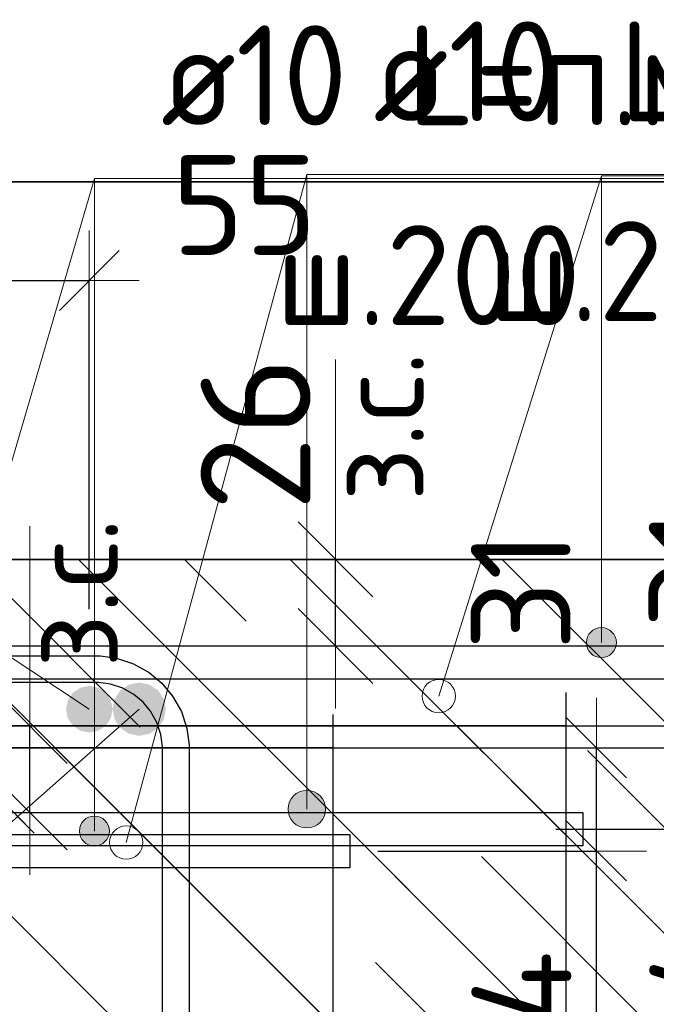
# Model space of a CAD drawing. Header units: metres. Extents: x -38 to 100, y -15 to 21.
# Tile 163 of 246: x 72.469 to 72.66, y 5.529 to 5.825. Entities that reach past the tile are written whole.
import ezdxf

# ---------------------------------------------------------------- set-up
doc = ezdxf.new("R2010")
doc.units = ezdxf.units.M
doc.header["$PDMODE"] = 65
doc.linetypes.add('______4', pattern=[0.135, 0.105, -0.03])
for name, color, linetype, lineweight in [('XR$3$Арм. стержнями верхней зоны', 180, 'Continuous', 35), ('XR$3$Арм.стержн. Арматура края', 96, 'Continuous', 35), ('XR$3$Арм.стержн. Доп. арматура', 180, 'Continuous', 35), ('XR$3$Арм.стержн. Хомут', 240, 'Continuous', 35), ('XR$3$Арм.стержн.горизонт. 1', 180, 'Continuous', 35), ('XR$3$Размерная линия (1)', 7, 'Continuous', 13), ('XR$3$Размерная линия_ общее', 7, 'Continuous', 13), ('XR$4$Арм. стержнями верхней зоны', 180, 'Continuous', 35), ('XR$4$Арм.стержн. Арматура края', 96, 'Continuous', 35), ('XR$4$ВК__отв в полу 1-2 эт', 220, 'Continuous', 25), ('XR$4$Размерная линия (1)', 7, 'Continuous', 13), ('XR$4$Размерная линия_ общее', 7, 'Continuous', 13), ('XR$5$Текст_ примечание', 7, 'Continuous', 13), ('XR$6$Арм. стержнями верхней зоны', 180, 'Continuous', 35), ('XR$6$Арм.стержн. Арматура края', 96, 'Continuous', 35), ('XR$6$ВК__отв в полу 1-2 эт', 220, 'Continuous', 25), ('XR$6$Размерная линия (1)', 7, 'Continuous', 13), ('XR$6$Размерная линия_ общее', 7, 'Continuous', 13), ('XR$7$Текст_ примечание', 7, 'Continuous', 13)]:
    doc.layers.add(name, color=color, linetype=linetype, lineweight=lineweight)
doc.styles.add('ISOCPEUR', font='txt')
doc.dimstyles.new('DIMSTYLE_11', dxfattribs={"dimtxt": 0.033, "dimasz": 0.0375, "dimexe": 0, "dimexo": 0, "dimgap": 0.0165, "dimtad": 2, "dimdec": 0, "dimlfac": 1000, "dimrnd": 1, "dimzin": 12, "dimdsep": 46, "dimtxsty": 'ISOCPEUR', "dimblk1": 'ALL_ML_STRICH', "dimblk2": 'ALL_ML_STRICH', "dimsah": 1, "dimcen": 0, "dimclrd": 7, "dimclre": 256, "dimclrt": 7, "dimadec": 0, "dimazin": 0, "dimtfac": 1, "dimtdec": 0, "dimtix": 1, "dimtmove": 2, "dimatfit": 3, "dimfxl": 0, "dimtvp": 1.2, "dimtzin": 0, "dimlwd": 0, "dimlwe": -3, "dimarcsym": 0})
doc.dimstyles.new('DIMSTYLE_12', dxfattribs={"dimtxt": 0.03, "dimasz": 0.03, "dimexe": 0, "dimexo": 0, "dimgap": 0.015, "dimtad": 2, "dimdec": 0, "dimlfac": 1000, "dimrnd": 1, "dimzin": 12, "dimdsep": 46, "dimtxsty": 'ISOCPEUR', "dimblk1": 'ALL_ML_STRICH', "dimblk2": 'ALL_ML_STRICH', "dimsah": 1, "dimcen": 0, "dimclrd": 7, "dimclre": 256, "dimclrt": 7, "dimadec": 0, "dimazin": 0, "dimtfac": 1, "dimtdec": 0, "dimtix": 1, "dimtmove": 2, "dimatfit": 3, "dimfxl": 0, "dimtzin": 0, "dimlwd": 0, "dimlwe": -3, "dimarcsym": 0})
doc.dimstyles.new('DIMSTYLE_14', dxfattribs={"dimtxt": 0.03, "dimasz": 0.03, "dimexe": 0, "dimexo": 0, "dimgap": 0.015, "dimtad": 2, "dimdec": 0, "dimlfac": 1000, "dimrnd": 1, "dimzin": 12, "dimdsep": 46, "dimtxsty": 'ISOCPEUR', "dimblk1": 'ALL_ML_STRICH', "dimblk2": 'ALL_ML_STRICH', "dimsah": 1, "dimcen": 0, "dimclrd": 7, "dimclre": 256, "dimclrt": 7, "dimadec": 0, "dimazin": 0, "dimtfac": 1, "dimtdec": 0, "dimtix": 1, "dimtmove": 2, "dimatfit": 3, "dimfxl": 0, "dimtvp": 1.2, "dimtzin": 0, "dimlwd": 0, "dimlwe": -3, "dimarcsym": 0})
doc.dimstyles.new('DIMSTYLE_23', dxfattribs={"dimtxt": 0.03, "dimasz": 0.03, "dimexe": 0, "dimexo": 0, "dimgap": 0.015, "dimtad": 2, "dimdec": 0, "dimlfac": 1000, "dimrnd": 5, "dimzin": 12, "dimdsep": 46, "dimtxsty": 'ISOCPEUR', "dimblk1": 'ALL_ML_STRICH', "dimblk2": 'ALL_ML_STRICH', "dimsah": 1, "dimcen": 0, "dimclrd": 7, "dimclre": 256, "dimclrt": 7, "dimadec": 0, "dimazin": 0, "dimtfac": 1, "dimtdec": 0, "dimtix": 1, "dimtmove": 2, "dimatfit": 3, "dimfxl": 0, "dimtvp": 1.2, "dimtzin": 0, "dimlwd": 0, "dimlwe": -3, "dimarcsym": 0})
doc.dimstyles.new('DIMSTYLE_8', dxfattribs={"dimtxt": 0.033, "dimasz": 0.0375, "dimexe": 0, "dimexo": 0, "dimgap": 0.0165, "dimtad": 2, "dimdec": 0, "dimlfac": 1000, "dimrnd": 1, "dimzin": 12, "dimdsep": 46, "dimtxsty": 'ISOCPEUR', "dimblk1": 'ALL_ML_STRICH', "dimblk2": 'ALL_ML_STRICH', "dimsah": 1, "dimcen": 0, "dimclrd": 7, "dimclre": 256, "dimclrt": 7, "dimadec": 0, "dimazin": 0, "dimtfac": 1, "dimtdec": 0, "dimtix": 1, "dimtmove": 2, "dimatfit": 3, "dimfxl": 0, "dimtzin": 0, "dimlwd": 0, "dimlwe": -3, "dimarcsym": 0})
pattern_1 = [(135, (0, 0), (-0.031819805, -0.031819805), [0.4, -0.05, 0, -0.05]), (135, (-0.01591, -0.01591), (-0.031819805, -0.031819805), [0.8, -0.1, 0.1, -0.1])]

# ---------------------------------------------------------------- blocks, each defined once
blk = doc.blocks.new('ALL_ML_STRICH')
at = {"color": 0, "linetype": 'ByBlock', "lineweight": -2}
for p, q in [((0, -0.5), (0, 0.5)), ((-0.3, -0.3), (0.3, 0.3)), ((-1, 0), (0.5, 0))]:
    blk.add_line(p, q, dxfattribs=at)
blk = doc.blocks.new('*D148')
at = {"layer": 'DEFPOINTS', "color": 7, "linetype": 'Continuous', "lineweight": 13, "transparency": 33554687}
for p in [(72.52365, 5.66307), (72.52365, 5.63707), (72.56364, 5.63707)]:
    blk.add_point(p, dxfattribs=at)
at = {"layer": 'XR$3$Размерная линия_ общее', "color": 253, "linetype": 'Continuous', "lineweight": -2, "true_color": 0xa0a0a0, "transparency": 33554687}
for p, q in [((72.54365, 5.66307), (72.56364, 5.66307)), ((72.54365, 5.63707), (72.56364, 5.63707))]:
    blk.add_line(p, q, dxfattribs=at)
at = {"layer": 'XR$3$Размерная линия_ общее', "color": 7, "linetype": 'Continuous', "lineweight": -2, "transparency": 33554687}
blk.add_line((72.56364, 5.63707), (72.56364, 5.66307), dxfattribs=at)
at = {"layer": 'XR$3$Размерная линия_ общее', "color": 7, "linetype": 'Continuous', "lineweight": 13, "transparency": 33554687, "xscale": 0.0375, "yscale": 0.0375, "zscale": 0.0375}
for p, rotation in [((72.56364, 5.66307), 90), ((72.56364, 5.63707), 270)]:
    blk.add_blockref('ALL_ML_STRICH', p, dxfattribs=dict(at, rotation=rotation))
at = {"layer": 'XR$3$Размерная линия_ общее', "color": 7, "linetype": 'Continuous', "lineweight": 13, "transparency": 33554687, "insert": (72.56317, 5.68043), "char_height": 0.027, "width": 0.00135, "attachment_point": 1, "rotation": 90, "line_spacing_factor": 0.60241, "style": 'ISOCPEUR'}
blk.add_mtext('з.с.', dxfattribs=at)
at = {"layer": 'XR$3$Размерная линия_ общее', "color": 7, "linetype": 'Continuous', "lineweight": 13, "transparency": 33554687, "insert": (72.53964, 5.70079), "char_height": 0.033, "width": 0.066, "attachment_point": 5, "rotation": 90, "style": 'ISOCPEUR'}
blk.add_mtext('\\A1;{26}', dxfattribs=at)
blk = doc.blocks.new('*D151')
at = {"layer": 'DEFPOINTS', "color": 7, "linetype": 'Continuous', "lineweight": 13, "transparency": 33554687}
for p in [(72.43463, 5.74681), (72.43463, 5.62807), (72.4897, 5.62807)]:
    blk.add_point(p, dxfattribs=at)
at = {"layer": 'XR$3$Размерная линия (1)', "color": 9, "linetype": 'Continuous', "lineweight": -2, "true_color": 0xc7c7c7, "transparency": 33554687}
for p, q in [((72.43463, 5.64807), (72.43463, 5.74681)), ((72.4897, 5.64807), (72.4897, 5.74681))]:
    blk.add_line(p, q, dxfattribs=at)
at = {"layer": 'XR$3$Размерная линия (1)', "color": 7, "linetype": 'Continuous', "lineweight": -2, "transparency": 33554687}
blk.add_line((72.43463, 5.74681), (72.4897, 5.74681), dxfattribs=at)
at = {"layer": 'XR$3$Размерная линия (1)', "color": 7, "linetype": 'Continuous', "lineweight": 13, "transparency": 33554687, "xscale": 0.03, "yscale": 0.03, "zscale": 0.03, "rotation": 180}
blk.add_blockref('ALL_ML_STRICH', (72.43463, 5.74681), dxfattribs=at)
at = {"layer": 'XR$3$Размерная линия (1)', "color": 7, "linetype": 'Continuous', "lineweight": 13, "transparency": 33554687, "xscale": 0.03, "yscale": 0.03, "zscale": 0.03}
blk.add_blockref('ALL_ML_STRICH', (72.4897, 5.74681), dxfattribs=at)
at = {"layer": 'XR$3$Размерная линия (1)', "color": 7, "linetype": 'Continuous', "lineweight": 13, "transparency": 33554687, "insert": (72.53632, 5.76949), "char_height": 0.03, "width": 0.06, "attachment_point": 5, "style": 'ISOCPEUR'}
blk.add_mtext('\\A1;{55}', dxfattribs=at)
blk = doc.blocks.new('*D499')
at = {"layer": 'DEFPOINTS', "color": 7, "linetype": 'Continuous', "lineweight": 13, "transparency": 33554687}
for p in [(72.59895, 5.61305), (72.59895, 5.41305), (72.7705, 5.41305)]:
    blk.add_point(p, dxfattribs=at)
at = {"layer": 'XR$4$Размерная линия_ общее', "color": 253, "linetype": 'Continuous', "lineweight": -2, "true_color": 0xa0a0a0, "transparency": 33554687}
for p, q in [((72.61895, 5.61305), (72.7705, 5.61305)), ((72.61895, 5.41305), (72.7705, 5.41305))]:
    blk.add_line(p, q, dxfattribs=at)
at = {"layer": 'XR$4$Размерная линия_ общее', "color": 7, "linetype": 'Continuous', "lineweight": -2, "transparency": 33554687}
blk.add_line((72.7705, 5.41305), (72.7705, 5.61305), dxfattribs=at)
at = {"layer": 'XR$4$Размерная линия_ общее', "color": 7, "linetype": 'Continuous', "lineweight": 13, "transparency": 33554687, "xscale": 0.0375, "yscale": 0.0375, "zscale": 0.0375}
for p, rotation in [((72.7705, 5.61305), 90), ((72.7705, 5.41305), 270)]:
    blk.add_blockref('ALL_ML_STRICH', p, dxfattribs=dict(at, rotation=rotation))
at = {"layer": 'XR$4$Размерная линия_ общее', "color": 7, "linetype": 'Continuous', "lineweight": 13, "transparency": 33554687, "insert": (72.7465, 5.5147), "char_height": 0.033, "width": 0.099, "attachment_point": 5, "rotation": 90, "style": 'ISOCPEUR'}
blk.add_mtext('\\A1;{200}', dxfattribs=at)
blk = doc.blocks.new('*D500')
at = {"layer": 'DEFPOINTS', "color": 7, "linetype": 'Continuous', "lineweight": 13, "transparency": 33554687}
for p in [(72.43181, 5.61305), (72.43181, 5.58705), (72.47179, 5.58705)]:
    blk.add_point(p, dxfattribs=at)
at = {"layer": 'XR$4$Размерная линия_ общее', "color": 253, "linetype": 'Continuous', "lineweight": -2, "true_color": 0xa0a0a0, "transparency": 33554687}
for p, q in [((72.45181, 5.61305), (72.47179, 5.61305)), ((72.45181, 5.58705), (72.47179, 5.58705))]:
    blk.add_line(p, q, dxfattribs=at)
at = {"layer": 'XR$4$Размерная линия_ общее', "color": 7, "linetype": 'Continuous', "lineweight": -2, "transparency": 33554687}
blk.add_line((72.47179, 5.58705), (72.47179, 5.61305), dxfattribs=at)
at = {"layer": 'XR$4$Размерная линия_ общее', "color": 7, "linetype": 'Continuous', "lineweight": 13, "transparency": 33554687, "xscale": 0.0375, "yscale": 0.0375, "zscale": 0.0375}
for p, rotation in [((72.47179, 5.61305), 90), ((72.47179, 5.58705), 270)]:
    blk.add_blockref('ALL_ML_STRICH', p, dxfattribs=dict(at, rotation=rotation))
at = {"layer": 'XR$4$Размерная линия_ общее', "color": 7, "linetype": 'Continuous', "lineweight": 13, "transparency": 33554687, "insert": (72.47133, 5.63042), "char_height": 0.027, "width": 0.00135, "attachment_point": 1, "rotation": 90, "line_spacing_factor": 0.60241, "style": 'ISOCPEUR'}
blk.add_mtext('з.с.', dxfattribs=at)
at = {"layer": 'XR$4$Размерная линия_ общее', "color": 7, "linetype": 'Continuous', "lineweight": 13, "transparency": 33554687, "insert": (72.44779, 5.65078), "char_height": 0.033, "width": 0.066, "attachment_point": 5, "rotation": 90, "style": 'ISOCPEUR'}
blk.add_mtext('\\A1;{26}', dxfattribs=at)
blk = doc.blocks.new('*D502')
at = {"layer": 'DEFPOINTS', "color": 7, "linetype": 'Continuous', "lineweight": 13, "transparency": 33554687}
for p in [(72.60986, 5.58205), (72.60284, 5.45805), (72.6955, 5.45805)]:
    blk.add_point(p, dxfattribs=at)
at = {"layer": 'XR$4$Размерная линия (1)', "color": 9, "linetype": 'Continuous', "lineweight": -2, "true_color": 0xc7c7c7, "transparency": 33554687}
for p, q in [((72.62986, 5.58205), (72.6955, 5.58205)), ((72.62284, 5.45805), (72.6955, 5.45805))]:
    blk.add_line(p, q, dxfattribs=at)
at = {"layer": 'XR$4$Размерная линия (1)', "color": 7, "linetype": 'Continuous', "lineweight": -2, "transparency": 33554687}
blk.add_line((72.6955, 5.45805), (72.6955, 5.58205), dxfattribs=at)
at = {"layer": 'XR$4$Размерная линия (1)', "color": 7, "linetype": 'Continuous', "lineweight": 13, "transparency": 33554687, "xscale": 0.03, "yscale": 0.03, "zscale": 0.03}
for p, rotation in [((72.6955, 5.58205), 90), ((72.6955, 5.45805), 270)]:
    blk.add_blockref('ALL_ML_STRICH', p, dxfattribs=dict(at, rotation=rotation))
at = {"layer": 'XR$4$Размерная линия (1)', "color": 7, "linetype": 'Continuous', "lineweight": 13, "transparency": 33554687, "insert": (72.673, 5.52305), "char_height": 0.03, "width": 0.09, "attachment_point": 5, "rotation": 90, "style": 'ISOCPEUR'}
blk.add_mtext('\\A1;{124}', dxfattribs=at)
blk = doc.blocks.new('*D503')
at = {"layer": 'DEFPOINTS', "color": 7, "linetype": 'Continuous', "lineweight": 13, "transparency": 33554687}
for p in [(72.59199, 5.61305), (72.60986, 5.58205), (72.6955, 5.58205)]:
    blk.add_point(p, dxfattribs=at)
at = {"layer": 'XR$4$Размерная линия (1)', "color": 9, "linetype": 'Continuous', "lineweight": -2, "true_color": 0xc7c7c7, "transparency": 33554687}
for p, q in [((72.61199, 5.61305), (72.6955, 5.61305)), ((72.62986, 5.58205), (72.6955, 5.58205))]:
    blk.add_line(p, q, dxfattribs=at)
at = {"layer": 'XR$4$Размерная линия (1)', "color": 7, "linetype": 'Continuous', "lineweight": -2, "transparency": 33554687}
blk.add_line((72.6955, 5.58205), (72.6955, 5.61305), dxfattribs=at)
at = {"layer": 'XR$4$Размерная линия (1)', "color": 7, "linetype": 'Continuous', "lineweight": 13, "transparency": 33554687, "xscale": 0.03, "yscale": 0.03, "zscale": 0.03}
for p, rotation in [((72.6955, 5.61305), 90), ((72.6955, 5.58205), 270)]:
    blk.add_blockref('ALL_ML_STRICH', p, dxfattribs=dict(at, rotation=rotation))
at = {"layer": 'XR$4$Размерная линия (1)', "color": 7, "linetype": 'Continuous', "lineweight": 13, "transparency": 33554687, "insert": (72.67276, 5.66034), "char_height": 0.03, "width": 0.06, "attachment_point": 5, "rotation": 90, "style": 'ISOCPEUR'}
blk.add_mtext('\\A1;{31}', dxfattribs=at)
blk = doc.blocks.new('*D722')
at = {"layer": 'DEFPOINTS', "color": 7, "linetype": 'Continuous', "lineweight": 13, "transparency": 33554687}
for p in [(72.5455, 5.60648), (72.5455, 5.40648), (72.71705, 5.40648)]:
    blk.add_point(p, dxfattribs=at)
at = {"layer": 'XR$6$Размерная линия_ общее', "color": 253, "linetype": 'Continuous', "lineweight": -2, "true_color": 0xa0a0a0, "transparency": 33554687}
for p, q in [((72.5655, 5.60648), (72.71705, 5.60648)), ((72.5655, 5.40648), (72.71705, 5.40648))]:
    blk.add_line(p, q, dxfattribs=at)
at = {"layer": 'XR$6$Размерная линия_ общее', "color": 7, "linetype": 'Continuous', "lineweight": -2, "transparency": 33554687}
blk.add_line((72.71705, 5.40648), (72.71705, 5.60648), dxfattribs=at)
at = {"layer": 'XR$6$Размерная линия_ общее', "color": 7, "linetype": 'Continuous', "lineweight": 13, "transparency": 33554687, "xscale": 0.0375, "yscale": 0.0375, "zscale": 0.0375}
for p, rotation in [((72.71705, 5.60648), 90), ((72.71705, 5.40648), 270)]:
    blk.add_blockref('ALL_ML_STRICH', p, dxfattribs=dict(at, rotation=rotation))
at = {"layer": 'XR$6$Размерная линия_ общее', "color": 7, "linetype": 'Continuous', "lineweight": 13, "transparency": 33554687, "insert": (72.69305, 5.50813), "char_height": 0.033, "width": 0.099, "attachment_point": 5, "rotation": 90, "style": 'ISOCPEUR'}
blk.add_mtext('\\A1;{200}', dxfattribs=at)
blk = doc.blocks.new('*D825')
at = {"layer": 'DEFPOINTS', "color": 7, "linetype": 'Continuous', "lineweight": 13, "transparency": 33554687}
for p in [(72.55641, 5.57548), (72.54939, 5.45148), (72.64205, 5.45148)]:
    blk.add_point(p, dxfattribs=at)
at = {"layer": 'XR$6$Размерная линия (1)', "color": 9, "linetype": 'Continuous', "lineweight": -2, "true_color": 0xc7c7c7, "transparency": 33554687}
for p, q in [((72.57641, 5.57548), (72.64205, 5.57548)), ((72.56939, 5.45148), (72.64205, 5.45148))]:
    blk.add_line(p, q, dxfattribs=at)
at = {"layer": 'XR$6$Размерная линия (1)', "color": 7, "linetype": 'Continuous', "lineweight": -2, "transparency": 33554687}
blk.add_line((72.64205, 5.45148), (72.64205, 5.57548), dxfattribs=at)
at = {"layer": 'XR$6$Размерная линия (1)', "color": 7, "linetype": 'Continuous', "lineweight": 13, "transparency": 33554687, "xscale": 0.03, "yscale": 0.03, "zscale": 0.03}
for p, rotation in [((72.64205, 5.57548), 90), ((72.64205, 5.45148), 270)]:
    blk.add_blockref('ALL_ML_STRICH', p, dxfattribs=dict(at, rotation=rotation))
at = {"layer": 'XR$6$Размерная линия (1)', "color": 7, "linetype": 'Continuous', "lineweight": 13, "transparency": 33554687, "insert": (72.61955, 5.51648), "char_height": 0.03, "width": 0.09, "attachment_point": 5, "rotation": 90, "style": 'ISOCPEUR'}
blk.add_mtext('\\A1;{124}', dxfattribs=at)
blk = doc.blocks.new('*D826')
at = {"layer": 'DEFPOINTS', "color": 7, "linetype": 'Continuous', "lineweight": 13, "transparency": 33554687}
for p in [(72.53854, 5.60648), (72.55641, 5.57548), (72.64205, 5.57548)]:
    blk.add_point(p, dxfattribs=at)
at = {"layer": 'XR$6$Размерная линия (1)', "color": 9, "linetype": 'Continuous', "lineweight": -2, "true_color": 0xc7c7c7, "transparency": 33554687}
for p, q in [((72.55854, 5.60648), (72.64205, 5.60648)), ((72.57641, 5.57548), (72.64205, 5.57548))]:
    blk.add_line(p, q, dxfattribs=at)
at = {"layer": 'XR$6$Размерная линия (1)', "color": 7, "linetype": 'Continuous', "lineweight": -2, "transparency": 33554687}
blk.add_line((72.64205, 5.57548), (72.64205, 5.60648), dxfattribs=at)
at = {"layer": 'XR$6$Размерная линия (1)', "color": 7, "linetype": 'Continuous', "lineweight": 13, "transparency": 33554687, "xscale": 0.03, "yscale": 0.03, "zscale": 0.03}
for p, rotation in [((72.64205, 5.60648), 90), ((72.64205, 5.57548), 270)]:
    blk.add_blockref('ALL_ML_STRICH', p, dxfattribs=dict(at, rotation=rotation))
at = {"layer": 'XR$6$Размерная линия (1)', "color": 7, "linetype": 'Continuous', "lineweight": 13, "transparency": 33554687, "insert": (72.61931, 5.65377), "char_height": 0.03, "width": 0.06, "attachment_point": 5, "rotation": 90, "style": 'ISOCPEUR'}
blk.add_mtext('\\A1;{31}', dxfattribs=at)

msp = doc.modelspace()

# ---------------------------------------------------------------- hatches: boundary and pattern name
at = {"linetype": 'Continuous', "lineweight": 25, "transparency": 33554687}
h = msp.add_hatch(dxfattribs=at)
h.set_pattern_fill('__________540', scale=0.015, style=0, pattern_type=2)
h.set_pattern_definition(pattern_1)
h.paths.add_polyline_path([(72.5447, 5.66307), (72.2947, 5.66307), (72.2947, 5.36307), (72.5447, 5.36307)], flags=0)
h = msp.add_hatch(dxfattribs=at)
h.set_pattern_fill('__________540', scale=0.015, style=0, pattern_type=2)
h.set_pattern_definition(pattern_1)
h.paths.add_polyline_path([(72.5447, 5.66307), (72.5447, 5.46307), (72.68855, 5.46307), (72.68855, 5.66307)], flags=0)
at = {"linetype": 'Continuous', "lineweight": 13, "transparency": 33554687}
h = msp.add_hatch(dxfattribs=at)
h.set_pattern_fill('__________540', scale=0.015, style=0, pattern_type=2)
h.set_pattern_definition(pattern_1)
h.paths.add_polyline_path([(72.20078, 5.61305), (72.20078, 5.41305), (72.63295, 5.41305), (72.63295, 5.61305)], flags=0)
h = msp.add_hatch(dxfattribs=at)
h.set_pattern_fill('__________540', scale=0.015, style=0, pattern_type=2)
h.set_pattern_definition(pattern_1)
h.paths.add_polyline_path([(72.38074, 5.60648), (72.38074, 5.40648), (72.56291, 5.40648), (72.56291, 5.60648)], flags=0)
at = {"layer": 'XR$3$Арм. стержнями верхней зоны', "linetype": 'Continuous', "lineweight": 13, "transparency": 33554687}
for points in [[(72.64576, 5.64194), (72.64126, 5.64194), (72.63964, 5.64032)], [(72.64576, 5.64194), (72.63964, 5.64032), (72.64738, 5.64032)], [(72.64126, 5.64194), (72.64576, 5.64194), (72.64351, 5.64257)], [(72.64738, 5.64032), (72.63964, 5.64032), (72.63901, 5.63807)], [(72.64738, 5.64032), (72.63901, 5.63807), (72.64801, 5.63807)], [(72.64801, 5.63807), (72.63901, 5.63807), (72.63964, 5.63582)], [(72.64801, 5.63807), (72.63964, 5.63582), (72.64738, 5.63582)], [(72.64738, 5.63582), (72.63964, 5.63582), (72.64126, 5.6342)], [(72.64738, 5.63582), (72.64126, 5.6342), (72.64576, 5.6342)], [(72.64576, 5.6342), (72.64126, 5.6342), (72.64351, 5.63357)]]:
    msp.add_hatch(color=7, dxfattribs=at).paths.add_polyline_path(points)
at = {"layer": 'XR$3$Арм.стержн. Доп. арматура', "linetype": 'Continuous', "lineweight": 50, "transparency": 33554687}
msp.add_hatch(color=7, dxfattribs=at).paths.add_polyline_path([(72.4967, 5.61807), (72.49617, 5.62075), (72.49465, 5.62302), (72.49238, 5.62453), (72.4897, 5.62507), (72.48702, 5.62453), (72.48475, 5.62302), (72.48324, 5.62075), (72.4827, 5.61807), (72.48324, 5.61539), (72.48475, 5.61312), (72.48702, 5.6116), (72.4897, 5.61107), (72.49238, 5.6116), (72.49465, 5.61312), (72.49617, 5.61539)])
at = {"layer": 'XR$3$Арм.стержн.горизонт. 1', "linetype": 'Continuous', "lineweight": 50, "transparency": 33554687}
msp.add_hatch(color=7, dxfattribs=at).paths.add_polyline_path([(72.5127, 5.61807), (72.51209, 5.62113), (72.51036, 5.62372), (72.50776, 5.62546), (72.5047, 5.62607), (72.50164, 5.62546), (72.49905, 5.62372), (72.49731, 5.62113), (72.4967, 5.61807), (72.49731, 5.61501), (72.49905, 5.61241), (72.50164, 5.61068), (72.5047, 5.61007), (72.50776, 5.61068), (72.51036, 5.61241), (72.51209, 5.61501)])
at = {"layer": 'XR$4$Арм. стержнями верхней зоны', "linetype": 'Continuous', "lineweight": 13, "transparency": 33554687}
for points in [[(72.55785, 5.59289), (72.55222, 5.59289), (72.5502, 5.59087)], [(72.55785, 5.59289), (72.5502, 5.59087), (72.55987, 5.59087)], [(72.55222, 5.59289), (72.55785, 5.59289), (72.55503, 5.59368)], [(72.55987, 5.59087), (72.5502, 5.59087), (72.54941, 5.58805)], [(72.55987, 5.59087), (72.54941, 5.58805), (72.56066, 5.58805)], [(72.56066, 5.58805), (72.54941, 5.58805), (72.5502, 5.58524)], [(72.56066, 5.58805), (72.5502, 5.58524), (72.55987, 5.58524)], [(72.55987, 5.58524), (72.5502, 5.58524), (72.55222, 5.58322)], [(72.55987, 5.58524), (72.55222, 5.58322), (72.55785, 5.58322)], [(72.55785, 5.58322), (72.55222, 5.58322), (72.55503, 5.58243)]]:
    msp.add_hatch(color=7, dxfattribs=at).paths.add_polyline_path(points)
at = {"layer": 'XR$6$Арм. стержнями верхней зоны', "linetype": 'Continuous', "lineweight": 13, "transparency": 33554687}
for points in [[(72.48897, 5.58535), (72.49347, 5.58535), (72.49122, 5.58598)], [(72.49509, 5.58373), (72.48735, 5.58373), (72.48672, 5.58148)], [(72.49509, 5.58373), (72.48672, 5.58148), (72.49572, 5.58148)], [(72.49347, 5.58535), (72.48897, 5.58535), (72.48735, 5.58373)], [(72.49347, 5.58535), (72.48735, 5.58373), (72.49509, 5.58373)], [(72.49572, 5.58148), (72.48672, 5.58148), (72.48735, 5.57923)], [(72.49572, 5.58148), (72.48735, 5.57923), (72.49509, 5.57923)], [(72.49509, 5.57923), (72.48735, 5.57923), (72.48897, 5.57761)], [(72.49509, 5.57923), (72.48897, 5.57761), (72.49347, 5.57761)], [(72.49347, 5.57761), (72.48897, 5.57761), (72.49122, 5.57698)]]:
    msp.add_hatch(color=7, dxfattribs=at).paths.add_polyline_path(points)

# ---------------------------------------------------------------- linework, layer by layer
at = {"color": 7, "linetype": 'Continuous', "lineweight": 13, "transparency": 33554687}
for p, q in [((72.59466, 5.62202), (72.64351, 5.77823)), ((72.56364, 5.66307), (72.56364, 5.72307)), ((72.47179, 5.61305), (72.47179, 5.67305))]:
    msp.add_line(p, q, dxfattribs=at)
at = {"color": 7, "linetype": '______4', "lineweight": 25, "transparency": 33554687}
for p, q in [((72.63295, 5.31305), (72.63295, 5.71305)), ((72.56291, 5.30648), (72.56291, 5.70648))]:
    msp.add_line(p, q, dxfattribs=at)
at = {"color": 7, "linetype": 'Continuous', "lineweight": 35, "transparency": 33554687}
for p, q in [((72.5447, 5.66307), (72.2947, 5.66307)), ((72.68855, 5.66307), (72.5447, 5.66307)), ((72.63295, 5.61305), (72.20078, 5.61305)), ((72.56291, 5.60648), (72.38074, 5.60648))]:
    msp.add_line(p, q, dxfattribs=at)
at = {"color": 7, "linetype": 'Continuous', "lineweight": 13, "transparency": 33554687}
for centre in [(72.59466, 5.62202), (72.50078, 5.578)]:
    msp.add_circle(centre, 0.005, dxfattribs=at)
at = {"layer": 'XR$3$Арм. стержнями верхней зоны', "color": 7, "linetype": 'Continuous', "lineweight": 13, "transparency": 33554687}
for p, q in [((72.64351, 5.77823), (72.86951, 5.77823)), ((72.64351, 5.77823), (72.64351, 5.63807)), ((72.64351, 5.64257), (72.64351, 5.64257)), ((72.63901, 5.63807), (72.63901, 5.63807)), ((72.64801, 5.63807), (72.64801, 5.63807)), ((72.64351, 5.63357), (72.64351, 5.63357))]:
    msp.add_line(p, q, dxfattribs=at)
at = {"layer": 'XR$3$Арм. стержнями верхней зоны', "color": 4, "linetype": 'Continuous', "lineweight": 25, "transparency": 33554687}
msp.add_lwpolyline([(72.3197, 5.63707), (72.69355, 5.63707), (72.69355, 5.62707), (72.3197, 5.62707), (72.3197, 5.63707)], dxfattribs=at)
at = {"layer": 'XR$3$Арм. стержнями верхней зоны', "color": 7, "linetype": 'Continuous', "lineweight": 13, "transparency": 33554687}
msp.add_circle((72.64351, 5.63807), 0.0045, dxfattribs=at)
at = {"layer": 'XR$3$Арм.стержн. Арматура края', "color": 4, "linetype": 'Continuous', "lineweight": 25, "transparency": 33554687}
for points in [[(72.35299, 5.63707), (72.69355, 5.63707), (72.69355, 5.62707)], [(72.69355, 5.62707), (72.35368, 5.62707)]]:
    msp.add_lwpolyline(points, dxfattribs=at)
at = {"layer": 'XR$3$Арм.стержн. Доп. арматура', "color": 7, "linetype": 'Continuous', "lineweight": 13, "transparency": 33554687}
msp.add_line((72.20264, 5.80808), (72.4897, 5.61807), dxfattribs=at)
at = {"layer": 'XR$3$Арм.стержн. Хомут', "color": 40, "linetype": 'Continuous', "lineweight": 25, "transparency": 33554687}
for points in [[(72.34634, 5.63407), (72.49303, 5.63407), (72.49791, 5.63339), (72.50299, 5.63171), (72.50766, 5.62909), (72.51151, 5.62588), (72.51473, 5.62203), (72.51735, 5.61735), (72.51902, 5.61227), (72.5197, 5.60739), (72.5197, 5.41474), (72.51902, 5.40986), (72.51735, 5.40478), (72.51473, 5.40011), (72.51151, 5.39626), (72.50766, 5.39304), (72.50299, 5.39042), (72.49791, 5.38875), (72.49303, 5.38807), (72.34634, 5.38807)], [(72.34634, 5.63407), (72.49303, 5.63407), (72.49791, 5.63339), (72.50299, 5.63171), (72.50766, 5.62909), (72.51151, 5.62588), (72.51473, 5.62203), (72.51735, 5.61735), (72.51902, 5.61227), (72.5197, 5.60739), (72.5197, 5.41474), (72.51902, 5.40986), (72.51735, 5.40478), (72.51473, 5.40011), (72.51151, 5.39626), (72.50766, 5.39304), (72.50299, 5.39042), (72.49791, 5.38875), (72.49303, 5.38807), (72.34634, 5.38807)], [(72.34634, 5.63407), (72.49303, 5.63407), (72.49791, 5.63339), (72.50299, 5.63171), (72.50766, 5.62909), (72.51151, 5.62588), (72.51473, 5.62203), (72.51735, 5.61735), (72.51902, 5.61227), (72.5197, 5.60739), (72.5197, 5.41474), (72.51902, 5.40986), (72.51735, 5.40478), (72.51473, 5.40011), (72.51151, 5.39626), (72.50766, 5.39304), (72.50299, 5.39042), (72.49791, 5.38875), (72.49303, 5.38807), (72.34634, 5.38807)], [(72.3469, 5.39607), (72.49247, 5.39607), (72.49609, 5.39657), (72.49975, 5.39778), (72.5031, 5.39966), (72.50583, 5.40194), (72.50811, 5.40467), (72.50999, 5.40802), (72.5112, 5.41168), (72.5117, 5.4153), (72.5117, 5.60684), (72.5112, 5.61045), (72.50999, 5.61411), (72.50811, 5.61747), (72.50583, 5.6202), (72.5031, 5.62248), (72.49975, 5.62436), (72.49609, 5.62556), (72.49247, 5.62607), (72.3469, 5.62607)], [(72.3469, 5.39607), (72.49247, 5.39607), (72.49609, 5.39657), (72.49975, 5.39778), (72.5031, 5.39966), (72.50583, 5.40194), (72.50811, 5.40467), (72.50999, 5.40802), (72.5112, 5.41168), (72.5117, 5.4153), (72.5117, 5.60684), (72.5112, 5.61045), (72.50999, 5.61411), (72.50811, 5.61747), (72.50583, 5.6202), (72.5031, 5.62248), (72.49975, 5.62436), (72.49609, 5.62556), (72.49247, 5.62607), (72.3469, 5.62607)], [(72.3469, 5.39607), (72.49247, 5.39607), (72.49609, 5.39657), (72.49975, 5.39778), (72.5031, 5.39966), (72.50583, 5.40194), (72.50811, 5.40467), (72.50999, 5.40802), (72.5112, 5.41168), (72.5117, 5.4153), (72.5117, 5.60684), (72.5112, 5.61045), (72.50999, 5.61411), (72.50811, 5.61747), (72.50583, 5.6202), (72.5031, 5.62248), (72.49975, 5.62436), (72.49609, 5.62556), (72.49247, 5.62607), (72.3469, 5.62607)]]:
    msp.add_lwpolyline(points, dxfattribs=at)
at = {"layer": 'XR$3$Арм.стержн.горизонт. 1', "color": 7, "linetype": 'Continuous', "lineweight": 13, "transparency": 33554687}
msp.add_line((72.11391, 5.27357), (72.5047, 5.61807), dxfattribs=at)
at = {"layer": 'XR$4$Арм. стержнями верхней зоны', "color": 7, "linetype": 'Continuous', "lineweight": 13, "transparency": 33554687}
for p, q in [((72.55503, 5.7786), (72.78103, 5.7786)), ((72.55503, 5.7786), (72.55503, 5.58805)), ((72.55503, 5.59368), (72.55503, 5.59368)), ((72.54941, 5.58805), (72.54941, 5.58805)), ((72.56066, 5.58805), (72.56066, 5.58805)), ((72.55503, 5.58243), (72.55503, 5.58243))]:
    msp.add_line(p, q, dxfattribs=at)
at = {"layer": 'XR$4$Арм. стержнями верхней зоны', "color": 4, "linetype": 'Continuous', "lineweight": 25, "transparency": 33554687}
msp.add_lwpolyline([(72.22578, 5.58705), (72.63795, 5.58705), (72.63795, 5.57705), (72.22578, 5.57705), (72.22578, 5.58705)], dxfattribs=at)
at = {"layer": 'XR$4$Арм. стержнями верхней зоны', "color": 7, "linetype": 'Continuous', "lineweight": 13, "transparency": 33554687}
msp.add_circle((72.55503, 5.58805), 0.00563, dxfattribs=at)
at = {"layer": 'XR$4$Арм.стержн. Арматура края', "color": 4, "linetype": 'Continuous', "lineweight": 25, "transparency": 33554687}
msp.add_lwpolyline([(72.25434, 5.58705), (72.63795, 5.58705), (72.63795, 5.57705), (72.25504, 5.57705)], dxfattribs=at)
at = {"layer": 'XR$4$ВК__отв в полу 1-2 эт', "color": 7, "linetype": 'Continuous', "lineweight": 13, "transparency": 33554687}
msp.add_line((72.50078, 5.578), (72.55503, 5.7786), dxfattribs=at)
at = {"layer": 'XR$5$Текст_ примечание', "color": 7, "linetype": 'Continuous', "lineweight": 35, "transparency": 33554687}
msp.add_line((70.47573, 5.77641), (88.97573, 5.77641), dxfattribs=at)
at = {"layer": 'XR$6$Арм. стержнями верхней зоны', "color": 7, "linetype": 'Continuous', "lineweight": 13, "transparency": 33554687}
for p, q in [((72.49122, 5.77742), (72.71722, 5.77742)), ((72.49122, 5.77742), (72.49122, 5.58148)), ((72.49122, 5.58598), (72.49122, 5.58598)), ((72.48672, 5.58148), (72.48672, 5.58148)), ((72.49572, 5.58148), (72.49572, 5.58148)), ((72.49122, 5.57698), (72.49122, 5.57698))]:
    msp.add_line(p, q, dxfattribs=at)
at = {"layer": 'XR$6$Арм. стержнями верхней зоны', "color": 4, "linetype": 'Continuous', "lineweight": 25, "transparency": 33554687}
msp.add_lwpolyline([(72.15574, 5.58048), (72.56791, 5.58048), (72.56791, 5.57048), (72.15574, 5.57048), (72.15574, 5.58048)], dxfattribs=at)
at = {"layer": 'XR$6$Арм. стержнями верхней зоны', "color": 7, "linetype": 'Continuous', "lineweight": 13, "transparency": 33554687}
msp.add_circle((72.49122, 5.58148), 0.0045, dxfattribs=at)
at = {"layer": 'XR$6$Арм.стержн. Арматура края', "color": 4, "linetype": 'Continuous', "lineweight": 25, "transparency": 33554687}
msp.add_lwpolyline([(72.1843, 5.58048), (72.56791, 5.58048), (72.56791, 5.57048), (72.185, 5.57048)], dxfattribs=at)
at = {"layer": 'XR$6$ВК__отв в полу 1-2 эт', "color": 7, "linetype": 'Continuous', "lineweight": 13, "transparency": 33554687}
msp.add_line((72.43074, 5.57143), (72.49122, 5.77742), dxfattribs=at)
at = {"layer": 'XR$7$Текст_ примечание', "color": 7, "linetype": 'Continuous', "lineweight": 35, "transparency": 33554687}
msp.add_line((70.47573, 5.77641), (88.97573, 5.77641), dxfattribs=at)

# ---------------------------------------------------------------- texts
at = {"layer": 'XR$4$Арм. стержнями верхней зоны', "color": 7, "linetype": 'Continuous', "lineweight": 25, "transparency": 33554687, "char_height": 0.03, "attachment_point": 7, "style": 'ISOCPEUR'}
for s, insert, width in [('\\W0.94;ø10 L=п.м.', (72.57503, 5.7946), 0.1999832), ('\\W0.95;ш.200 ', (72.60953, 5.7346), 0.1311997)]:
    msp.add_mtext(s, dxfattribs=dict(at, insert=insert, width=width))
at = {"layer": 'XR$6$Арм. стержнями верхней зоны', "color": 7, "linetype": 'Continuous', "lineweight": 25, "transparency": 33554687, "char_height": 0.03, "attachment_point": 7, "style": 'ISOCPEUR'}
for s, insert, width in [('\\W0.94;ø10 L=п.м.', (72.51122, 5.79342), 0.1999832), ('\\W0.95;ш.200 ', (72.54572, 5.73342), 0.1311995)]:
    msp.add_mtext(s, dxfattribs=dict(at, insert=insert, width=width))

# ---------------------------------------------------------------- dimensions: what is measured, and where the dimension line sits
at = {"layer": 'XR$3$Размерная линия (1)', "color": 7, "linetype": 'Continuous', "lineweight": 13, "transparency": 33554687}
dim = msp.add_linear_dim(base=(72.4897, 5.74681), p1=(72.43463, 5.64807), p2=(72.4897, 5.64807), dimstyle='DIMSTYLE_23', override={"dimpost": '<>', "dimclrd": 7, "dimclre": 9, "dimclrt": 7, "dimlwd": 0, "dimlwe": 65533}, dxfattribs=at)
dim.commit()
dim.dimension.update_dxf_attribs({"geometry": '*D151', "text_midpoint": (72.53632, 5.76949), "dimtype": 160})
at = {"layer": 'XR$3$Размерная линия_ общее', "color": 7, "linetype": 'Continuous', "lineweight": 13, "transparency": 33554687}
dim = msp.add_linear_dim(base=(72.56364, 5.66307), p1=(72.54365, 5.63707), p2=(72.54365, 5.66307), angle=90, text='<>\\Xз.с.', dimstyle='DIMSTYLE_11', override={"dimpost": '<>', "dimclrd": 7, "dimclre": 253, "dimclrt": 7, "dimlwd": 0, "dimlwe": 65533}, dxfattribs=at)
dim.commit()
dim.dimension.update_dxf_attribs({"geometry": '*D148', "text_midpoint": (72.53964, 5.70079), "dimtype": 160})
at = {"layer": 'XR$4$Размерная линия (1)', "color": 7, "linetype": 'Continuous', "lineweight": 13, "transparency": 33554687}
for base, p1, p2, dimstyle, picture, middle in [((72.6955, 5.61305), (72.62986, 5.58205), (72.61199, 5.61305), 'DIMSTYLE_14', '*D503', (72.67276, 5.66034)), ((72.6955, 5.58205), (72.62284, 5.45805), (72.62986, 5.58205), 'DIMSTYLE_12', '*D502', (72.673, 5.52305))]:
    dim = msp.add_linear_dim(base=base, p1=p1, p2=p2, angle=90, dimstyle=dimstyle, override={"dimpost": '<>', "dimclrd": 7, "dimclre": 9, "dimclrt": 7, "dimlwd": 0, "dimlwe": 65533}, dxfattribs=at)
    dim.commit()
    dim.dimension.update_dxf_attribs({"geometry": picture, "text_midpoint": middle, "dimtype": 160})
at = {"layer": 'XR$4$Размерная линия_ общее', "color": 7, "linetype": 'Continuous', "lineweight": 13, "transparency": 33554687}
dim = msp.add_linear_dim(base=(72.47179, 5.61305), p1=(72.45181, 5.58705), p2=(72.45181, 5.61305), angle=90, text='<>\\Xз.с.', dimstyle='DIMSTYLE_11', override={"dimpost": '<>', "dimclrd": 7, "dimclre": 253, "dimclrt": 7, "dimlwd": 0, "dimlwe": 65533}, dxfattribs=at)
dim.commit()
dim.dimension.update_dxf_attribs({"geometry": '*D500', "text_midpoint": (72.44779, 5.65078), "dimtype": 160})
dim = msp.add_linear_dim(base=(72.7705, 5.61305), p1=(72.61895, 5.41305), p2=(72.61895, 5.61305), angle=90, dimstyle='DIMSTYLE_8', override={"dimpost": '<>', "dimclrd": 7, "dimclre": 253, "dimclrt": 7, "dimlwd": 0, "dimlwe": 65533}, dxfattribs=at)
dim.commit()
dim.dimension.update_dxf_attribs({"geometry": '*D499', "text_midpoint": (72.7465, 5.5147), "dimtype": 160})
at = {"layer": 'XR$6$Размерная линия (1)', "color": 7, "linetype": 'Continuous', "lineweight": 13, "transparency": 33554687}
for base, p1, p2, dimstyle, picture, middle in [((72.64205, 5.60648), (72.57641, 5.57548), (72.55854, 5.60648), 'DIMSTYLE_14', '*D826', (72.61931, 5.65377)), ((72.64205, 5.57548), (72.56939, 5.45148), (72.57641, 5.57548), 'DIMSTYLE_12', '*D825', (72.61955, 5.51648))]:
    dim = msp.add_linear_dim(base=base, p1=p1, p2=p2, angle=90, dimstyle=dimstyle, override={"dimpost": '<>', "dimclrd": 7, "dimclre": 9, "dimclrt": 7, "dimlwd": 0, "dimlwe": 65533}, dxfattribs=at)
    dim.commit()
    dim.dimension.update_dxf_attribs({"geometry": picture, "text_midpoint": middle, "dimtype": 160})
at = {"layer": 'XR$6$Размерная линия_ общее', "color": 7, "linetype": 'Continuous', "lineweight": 13, "transparency": 33554687}
dim = msp.add_linear_dim(base=(72.71705, 5.60648), p1=(72.5655, 5.40648), p2=(72.5655, 5.60648), angle=90, dimstyle='DIMSTYLE_8', override={"dimpost": '<>', "dimclrd": 7, "dimclre": 253, "dimclrt": 7, "dimlwd": 0, "dimlwe": 65533}, dxfattribs=at)
dim.commit()
dim.dimension.update_dxf_attribs({"geometry": '*D722', "text_midpoint": (72.69305, 5.50813), "dimtype": 160})

doc.saveas('drawing.dxf')
